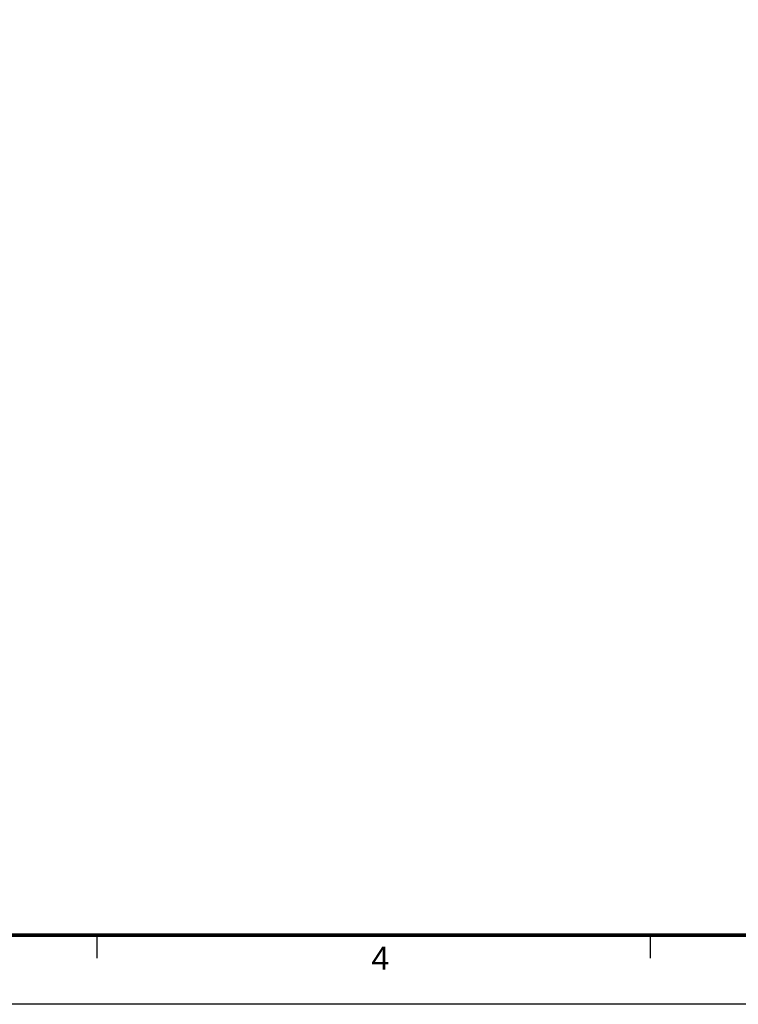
# Model space of a CAD drawing. Header units: inches. Extents: x 0 to 36.8, y 0 to 22.
# Tile 2 of 4: x 18.4 to 26.2, y 0 to 10.7. Entities that reach past the tile are written whole.
import ezdxf
from ezdxf.enums import TextEntityAlignment as Align

# ---------------------------------------------------------------- set-up
doc = ezdxf.new("R2010")
doc.units = ezdxf.units.IN
doc.header["$MEASUREMENT"] = 0
doc.layers.add('G-ANNO-TTLB', color=7, linetype='Continuous')
doc.layers.add('G-ANNO-TTLB-NPLT', color=2, linetype='Continuous', plot=False)
doc.styles.add('Text', font='arial.ttf', dxfattribs={"width": 0.8})

# ---------------------------------------------------------------- blocks, each defined once
blk = doc.blocks.new('NFM_SHEET_BORDER')
at = {"layer": 'G-ANNO-TTLB', "color": 173}
for p, q in [((19.25, 0.75), (19.25, 0.5)), ((25.25, 0.75), (25.25, 0.5))]:
    blk.add_line(p, q, dxfattribs=at)
at = {"layer": 'G-ANNO-TTLB', "color": 6, "const_width": 0.04}
blk.add_lwpolyline([(1.25, 21.25), (33.25, 21.25), (33.25, 0.75), (1.25, 0.75)], close=True, dxfattribs=at)
at = {"layer": 'G-ANNO-TTLB-NPLT'}
blk.add_lwpolyline([(0, 0), (0, 22), (34, 22), (34, 0)], close=True, dxfattribs=at)
at = {"layer": 'G-ANNO-TTLB', "color": 132, "style": 'Text'}
blk.add_text('4', height=0.25, dxfattribs=at).set_placement((22.325, 0.5), align=Align.MIDDLE)

msp = doc.modelspace()

# ---------------------------------------------------------------- block references
msp.add_blockref('NFM_SHEET_BORDER', (0, 0))

doc.saveas('drawing.dxf')
